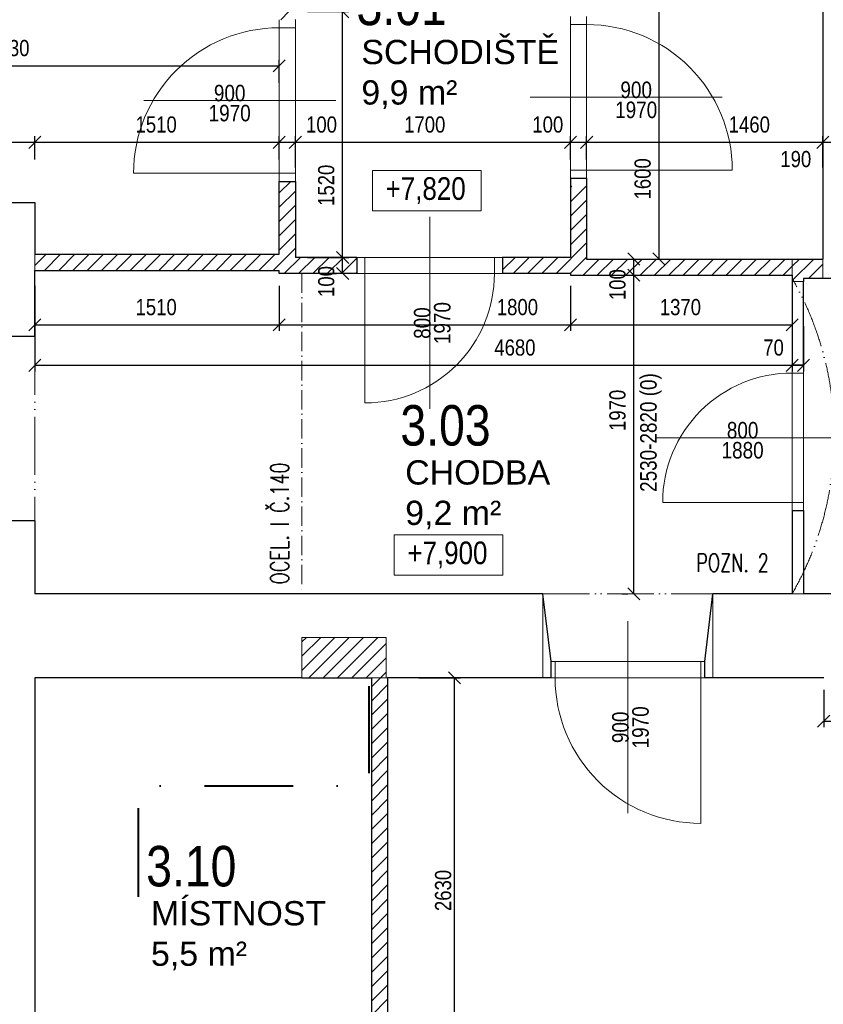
# Model space of a CAD drawing. Header units: millimetres. Extents: x -300958 to -108039, y 30118 to 292543.
# Tile 83 of 256: x -257466 to -252500, y 143231 to 149320. Entities that reach past the tile are written whole.
import ezdxf

# ---------------------------------------------------------------- set-up
doc = ezdxf.new("R2010")
doc.units = ezdxf.units.MM
doc.header["$MEASUREMENT"] = 0
for name, pattern in [('ACAD_ISO05W100', [33, 24, -3, 0, -3, 0, -3]), ('ACAD_ISO10W100', [18, 12, -3, 0, -3]), ('DGN Style 4', [1094.119168, 546.717885, -273.358943, 0.683397, -273.358943])]:
    doc.linetypes.add(name, pattern=pattern)
doc.layers.get('0').update_dxf_attribs({"lineweight": 13})
doc.layers.get('Defpoints').update_dxf_attribs({"color": 3, "lineweight": 13})
for name, color, linetype, lineweight in [('BOURÁNÍ', 40, 'Continuous', 13), ('dims', 7, 'Continuous', 9), ('dvere', 7, 'Continuous', 9), ('popis', 7, 'Continuous', 9), ('rez', 7, 'Continuous', 13), ('tenka', 7, 'Continuous', 13), ('texts', 3, 'Continuous', 30), ('výškové kóty', 7, 'Continuous', 13), ('walls', 7, 'Continuous', 13)]:
    doc.layers.add(name, color=color, linetype=linetype, lineweight=lineweight)
doc.styles.add('GENERATED_STYLE_8', font='arial.ttf')
doc.styles.get("Standard").update_dxf_attribs({"font": 'txt.shx'})
doc.styles.add('STYLE-0', font='ARIALN.TTF')
doc.styles.add('Style-Arial', font='arial.ttf')
doc.dimstyles.new('arch', dxfattribs={"dimscale": 50, "dimtxt": 2.5, "dimasz": 2.5, "dimexe": 1.25, "dimexo": 0.9, "dimtad": 1, "dimdec": 0, "dimtxsty": 'STYLE-0', "dimblk": 'ARCHTICK', "dimcen": 2.5, "dimadec": 0, "dimazin": 0, "dimtfac": 1, "dimtdec": 0, "dimtmove": 2, "dimatfit": 3, "dimldrblk": 'ARCHTICK', "dimfxl": 0, "dimarcsym": 0})

# ---------------------------------------------------------------- blocks, each defined once
blk = doc.blocks.new('_ArchTick')
at = {"color": 0, "linetype": 'ByBlock', "flags": 128}
blk.add_lwpolyline([(-0.5, -0.5), (0.5, 0.5)], dxfattribs=at)
blk = doc.blocks.new('*D372')
at = {"layer": 'Defpoints', "color": 0, "linetype": 'Continuous'}
for p in [(-255074.4, 145250), (-254779.3, 145250), (-254779.3, 142620)]:
    blk.add_point(p, dxfattribs=at)
at = {"layer": 'dims', "color": 0, "linetype": 'Continuous', "lineweight": -2}
for p, q in [((-254999.4, 145250), (-254741.8, 145250)), ((-254779.3, 142620), (-254779.3, 145250)), ((-254854.3, 142620), (-254816.8, 142620))]:
    blk.add_line(p, q, dxfattribs=at)
at = {"layer": 'dims', "color": 0, "linetype": 'Continuous', "lineweight": -2, "xscale": 75, "yscale": 75, "zscale": 75}
for p, rotation in [((-254779.3, 145250), 90), ((-254779.3, 142620), 270)]:
    blk.add_blockref('_ArchTick', p, dxfattribs=dict(at, rotation=rotation))
at = {"layer": 'dims', "color": 0, "linetype": 'Continuous', "insert": (-254849.1, 143935), "char_height": 100, "attachment_point": 5, "rotation": 90, "style": 'STYLE-0'}
blk.add_mtext('2630', dxfattribs=at)
blk = doc.blocks.new('*D378')
at = {"layer": 'Defpoints', "color": 0, "linetype": 'Continuous'}
for p in [(-257372.6, 148561.8), (-259192.6, 148381.3), (-257372.6, 148381.3)]:
    blk.add_point(p, dxfattribs=at)
at = {"layer": 'dims', "color": 0, "linetype": 'Continuous', "lineweight": -2}
for p, q in [((-259192.6, 148456.3), (-259192.6, 148599.3)), ((-257372.6, 148456.3), (-257372.6, 148599.3)), ((-259192.6, 148561.8), (-257372.6, 148561.8))]:
    blk.add_line(p, q, dxfattribs=at)
at = {"layer": 'dims', "color": 0, "linetype": 'Continuous', "lineweight": -2, "xscale": 75, "yscale": 75, "zscale": 75, "rotation": 180}
blk.add_blockref('_ArchTick', (-259192.6, 148561.8), dxfattribs=at)
at = {"layer": 'dims', "color": 0, "linetype": 'Continuous', "lineweight": -2, "xscale": 75, "yscale": 75, "zscale": 75}
blk.add_blockref('_ArchTick', (-257372.6, 148561.8), dxfattribs=at)
at = {"layer": 'dims', "color": 0, "linetype": 'Continuous', "insert": (-258288.2, 148671.2), "char_height": 100, "attachment_point": 5, "style": 'STYLE-0'}
blk.add_mtext('1820', dxfattribs=at)
blk = doc.blocks.new('*D379')
at = {"layer": 'Defpoints', "color": 0, "linetype": 'Continuous'}
for p in [(-255862.6, 148561.8), (-257372.6, 148381.3), (-255862.6, 148381.3)]:
    blk.add_point(p, dxfattribs=at)
at = {"layer": 'dims', "color": 0, "linetype": 'Continuous', "lineweight": -2}
for p, q in [((-257372.6, 148456.3), (-257372.6, 148599.3)), ((-255862.6, 148456.3), (-255862.6, 148599.3)), ((-257372.6, 148561.8), (-255862.6, 148561.8))]:
    blk.add_line(p, q, dxfattribs=at)
at = {"layer": 'dims', "color": 0, "linetype": 'Continuous', "lineweight": -2, "xscale": 75, "yscale": 75, "zscale": 75, "rotation": 180}
blk.add_blockref('_ArchTick', (-257372.6, 148561.8), dxfattribs=at)
at = {"layer": 'dims', "color": 0, "linetype": 'Continuous', "lineweight": -2, "xscale": 75, "yscale": 75, "zscale": 75}
blk.add_blockref('_ArchTick', (-255862.6, 148561.8), dxfattribs=at)
at = {"layer": 'dims', "color": 0, "linetype": 'Continuous', "insert": (-256623.2, 148671.2), "char_height": 100, "attachment_point": 5, "style": 'STYLE-0'}
blk.add_mtext('1510', dxfattribs=at)
blk = doc.blocks.new('*D380')
at = {"layer": 'Defpoints', "color": 0, "linetype": 'Continuous'}
for p in [(-255762.6, 148561.8), (-255862.6, 148381.3), (-255762.6, 148381.3)]:
    blk.add_point(p, dxfattribs=at)
at = {"layer": 'dims', "color": 0, "linetype": 'Continuous', "lineweight": -2}
for p, q in [((-255862.6, 148456.3), (-255862.6, 148599.3)), ((-255762.6, 148456.3), (-255762.6, 148599.3)), ((-255862.6, 148561.8), (-255762.6, 148561.8))]:
    blk.add_line(p, q, dxfattribs=at)
at = {"layer": 'dims', "color": 0, "linetype": 'Continuous', "lineweight": -2, "xscale": 75, "yscale": 75, "zscale": 75, "rotation": 180}
blk.add_blockref('_ArchTick', (-255862.6, 148561.8), dxfattribs=at)
at = {"layer": 'dims', "color": 0, "linetype": 'Continuous', "lineweight": -2, "xscale": 75, "yscale": 75, "zscale": 75}
blk.add_blockref('_ArchTick', (-255762.6, 148561.8), dxfattribs=at)
at = {"layer": 'dims', "color": 0, "linetype": 'Continuous', "insert": (-255601, 148671.2), "char_height": 100, "attachment_point": 5, "style": 'STYLE-0'}
blk.add_mtext('100', dxfattribs=at)
blk = doc.blocks.new('*D381')
at = {"layer": 'Defpoints', "color": 0, "linetype": 'Continuous'}
for p in [(-254062.6, 148561.8), (-255762.6, 148331.3), (-254062.6, 148381.3)]:
    blk.add_point(p, dxfattribs=at)
at = {"layer": 'dims', "color": 0, "linetype": 'Continuous', "lineweight": -2}
for p, q in [((-255762.6, 148406.3), (-255762.6, 148599.3)), ((-254062.6, 148456.3), (-254062.6, 148599.3)), ((-255762.6, 148561.8), (-254062.6, 148561.8))]:
    blk.add_line(p, q, dxfattribs=at)
at = {"layer": 'dims', "color": 0, "linetype": 'Continuous', "lineweight": -2, "xscale": 75, "yscale": 75, "zscale": 75, "rotation": 180}
blk.add_blockref('_ArchTick', (-255762.6, 148561.8), dxfattribs=at)
at = {"layer": 'dims', "color": 0, "linetype": 'Continuous', "lineweight": -2, "xscale": 75, "yscale": 75, "zscale": 75}
blk.add_blockref('_ArchTick', (-254062.6, 148561.8), dxfattribs=at)
at = {"layer": 'dims', "color": 0, "linetype": 'Continuous', "insert": (-254963.2, 148671.2), "char_height": 100, "attachment_point": 5, "style": 'STYLE-0'}
blk.add_mtext('1700', dxfattribs=at)
blk = doc.blocks.new('*D382')
at = {"layer": 'Defpoints', "color": 0, "linetype": 'Continuous'}
for p in [(-253962.6, 148561.8), (-254062.6, 148381.3), (-253962.6, 148381.3)]:
    blk.add_point(p, dxfattribs=at)
at = {"layer": 'dims', "color": 0, "linetype": 'Continuous', "lineweight": -2}
for p, q in [((-254062.6, 148456.3), (-254062.6, 148599.3)), ((-253962.6, 148456.3), (-253962.6, 148599.3)), ((-254062.6, 148561.8), (-253962.6, 148561.8))]:
    blk.add_line(p, q, dxfattribs=at)
at = {"layer": 'dims', "color": 0, "linetype": 'Continuous', "lineweight": -2, "xscale": 75, "yscale": 75, "zscale": 75, "rotation": 180}
blk.add_blockref('_ArchTick', (-254062.6, 148561.8), dxfattribs=at)
at = {"layer": 'dims', "color": 0, "linetype": 'Continuous', "lineweight": -2, "xscale": 75, "yscale": 75, "zscale": 75}
blk.add_blockref('_ArchTick', (-253962.6, 148561.8), dxfattribs=at)
at = {"layer": 'dims', "color": 0, "linetype": 'Continuous', "insert": (-254202.6, 148671.2), "char_height": 100, "attachment_point": 5, "style": 'STYLE-0'}
blk.add_mtext('100', dxfattribs=at)
blk = doc.blocks.new('*D383')
at = {"layer": 'Defpoints', "color": 0, "linetype": 'Continuous'}
for p in [(-252502.6, 148561.8), (-253962.6, 148381.3), (-252502.6, 148331.3)]:
    blk.add_point(p, dxfattribs=at)
at = {"layer": 'dims', "color": 0, "linetype": 'Continuous', "lineweight": -2}
for p, q in [((-253962.6, 148456.3), (-253962.6, 148599.3)), ((-252502.6, 148406.3), (-252502.6, 148599.3)), ((-253962.6, 148561.8), (-252502.6, 148561.8))]:
    blk.add_line(p, q, dxfattribs=at)
at = {"layer": 'dims', "color": 0, "linetype": 'Continuous', "lineweight": -2, "xscale": 75, "yscale": 75, "zscale": 75, "rotation": 180}
blk.add_blockref('_ArchTick', (-253962.6, 148561.8), dxfattribs=at)
at = {"layer": 'dims', "color": 0, "linetype": 'Continuous', "lineweight": -2, "xscale": 75, "yscale": 75, "zscale": 75}
blk.add_blockref('_ArchTick', (-252502.6, 148561.8), dxfattribs=at)
at = {"layer": 'dims', "color": 0, "linetype": 'Continuous', "insert": (-252957.2, 148671.2), "char_height": 100, "attachment_point": 5, "style": 'STYLE-0'}
blk.add_mtext('1460', dxfattribs=at)
blk = doc.blocks.new('*D384')
at = {"layer": 'Defpoints', "color": 0, "linetype": 'Continuous'}
for p in [(-252312.6, 148561.8), (-252502.6, 148381.3), (-252312.6, 148381.3)]:
    blk.add_point(p, dxfattribs=at)
at = {"layer": 'dims', "color": 0, "linetype": 'Continuous', "lineweight": -2}
for p, q in [((-252502.6, 148456.3), (-252502.6, 148599.3)), ((-252312.6, 148456.3), (-252312.6, 148599.3)), ((-252502.6, 148561.8), (-252312.6, 148561.8))]:
    blk.add_line(p, q, dxfattribs=at)
at = {"layer": 'dims', "color": 0, "linetype": 'Continuous', "lineweight": -2, "xscale": 75, "yscale": 75, "zscale": 75, "rotation": 180}
blk.add_blockref('_ArchTick', (-252502.6, 148561.8), dxfattribs=at)
at = {"layer": 'dims', "color": 0, "linetype": 'Continuous', "lineweight": -2, "xscale": 75, "yscale": 75, "zscale": 75}
blk.add_blockref('_ArchTick', (-252312.6, 148561.8), dxfattribs=at)
at = {"layer": 'dims', "color": 0, "linetype": 'Continuous', "insert": (-252670.1, 148457.3), "char_height": 100, "attachment_point": 5, "style": 'STYLE-0'}
blk.add_mtext('190', dxfattribs=at)
blk = doc.blocks.new('*D385')
at = {"layer": 'Defpoints', "color": 0, "linetype": 'Continuous'}
for p in [(-253965.8, 149440), (-253515.2, 149440), (-253962.6, 147840)]:
    blk.add_point(p, dxfattribs=at)
at = {"layer": 'dims', "color": 0, "linetype": 'Continuous', "lineweight": -2}
for p, q in [((-253890.8, 149440), (-253477.7, 149440)), ((-253515.2, 147840), (-253515.2, 149440)), ((-253887.6, 147840), (-253477.7, 147840))]:
    blk.add_line(p, q, dxfattribs=at)
at = {"layer": 'dims', "color": 0, "linetype": 'Continuous', "lineweight": -2, "xscale": 75, "yscale": 75, "zscale": 75}
for p, rotation in [((-253515.2, 149440), 90), ((-253515.2, 147840), 270)]:
    blk.add_blockref('_ArchTick', p, dxfattribs=dict(at, rotation=rotation))
at = {"layer": 'dims', "color": 0, "linetype": 'Continuous', "insert": (-253616.2, 148335.7), "char_height": 100, "attachment_point": 5, "rotation": 90, "style": 'STYLE-0'}
blk.add_mtext('1600', dxfattribs=at)
blk = doc.blocks.new('*D386')
at = {"layer": 'Defpoints', "color": 0, "linetype": 'Continuous'}
for p in [(-253965.8, 147840), (-253670.6, 147840), (-253670.6, 147740)]:
    blk.add_point(p, dxfattribs=at)
at = {"layer": 'dims', "color": 0, "linetype": 'Continuous', "lineweight": -2}
for p, q in [((-253890.8, 147840), (-253633.1, 147840)), ((-253670.6, 147740), (-253670.6, 147840)), ((-253745.6, 147740), (-253708.1, 147740))]:
    blk.add_line(p, q, dxfattribs=at)
at = {"layer": 'dims', "color": 0, "linetype": 'Continuous', "lineweight": -2, "xscale": 75, "yscale": 75, "zscale": 75}
for p, rotation in [((-253670.6, 147840), 90), ((-253670.6, 147740), 270)]:
    blk.add_blockref('_ArchTick', p, dxfattribs=dict(at, rotation=rotation))
at = {"layer": 'dims', "color": 0, "linetype": 'Continuous', "insert": (-253771.7, 147681.7), "char_height": 100, "attachment_point": 5, "rotation": 90, "style": 'STYLE-0'}
blk.add_mtext('100', dxfattribs=at)
blk = doc.blocks.new('*D387')
at = {"layer": 'Defpoints', "color": 0, "linetype": 'Continuous'}
for p in [(-255862.6, 147750), (-254062.6, 147750), (-254062.6, 147432.7)]:
    blk.add_point(p, dxfattribs=at)
at = {"layer": 'dims', "color": 0, "linetype": 'Continuous', "lineweight": -2}
for p, q in [((-255862.6, 147675), (-255862.6, 147395.2)), ((-254062.6, 147675), (-254062.6, 147395.2)), ((-255862.6, 147432.7), (-254062.6, 147432.7))]:
    blk.add_line(p, q, dxfattribs=at)
at = {"layer": 'dims', "color": 0, "linetype": 'Continuous', "lineweight": -2, "xscale": 75, "yscale": 75, "zscale": 75, "rotation": 180}
blk.add_blockref('_ArchTick', (-255862.6, 147432.7), dxfattribs=at)
at = {"layer": 'dims', "color": 0, "linetype": 'Continuous', "lineweight": -2, "xscale": 75, "yscale": 75, "zscale": 75}
blk.add_blockref('_ArchTick', (-254062.6, 147432.7), dxfattribs=at)
at = {"layer": 'dims', "color": 0, "linetype": 'Continuous', "insert": (-254390.4, 147542), "char_height": 100, "attachment_point": 5, "style": 'STYLE-0'}
blk.add_mtext('1800', dxfattribs=at)
blk = doc.blocks.new('*D388')
at = {"layer": 'Defpoints', "color": 0, "linetype": 'Continuous'}
for p in [(-257372.6, 147750), (-255862.6, 147750), (-255862.6, 147432.7)]:
    blk.add_point(p, dxfattribs=at)
at = {"layer": 'dims', "color": 0, "linetype": 'Continuous', "lineweight": -2}
for p, q in [((-257372.6, 147675), (-257372.6, 147395.2)), ((-255862.6, 147675), (-255862.6, 147395.2)), ((-257372.6, 147432.7), (-255862.6, 147432.7))]:
    blk.add_line(p, q, dxfattribs=at)
at = {"layer": 'dims', "color": 0, "linetype": 'Continuous', "lineweight": -2, "xscale": 75, "yscale": 75, "zscale": 75, "rotation": 180}
blk.add_blockref('_ArchTick', (-257372.6, 147432.7), dxfattribs=at)
at = {"layer": 'dims', "color": 0, "linetype": 'Continuous', "lineweight": -2, "xscale": 75, "yscale": 75, "zscale": 75}
blk.add_blockref('_ArchTick', (-255862.6, 147432.7), dxfattribs=at)
at = {"layer": 'dims', "color": 0, "linetype": 'Continuous', "insert": (-256623.2, 147542), "char_height": 100, "attachment_point": 5, "style": 'STYLE-0'}
blk.add_mtext('1510', dxfattribs=at)
blk = doc.blocks.new('*D389')
at = {"layer": 'Defpoints', "color": 0, "linetype": 'Continuous'}
for p in [(-254062.6, 147750), (-252692.6, 147750), (-252692.6, 147432.7)]:
    blk.add_point(p, dxfattribs=at)
at = {"layer": 'dims', "color": 0, "linetype": 'Continuous', "lineweight": -2}
for p, q in [((-254062.6, 147675), (-254062.6, 147395.2)), ((-252692.6, 147675), (-252692.6, 147395.2)), ((-254062.6, 147432.7), (-252692.6, 147432.7))]:
    blk.add_line(p, q, dxfattribs=at)
at = {"layer": 'dims', "color": 0, "linetype": 'Continuous', "lineweight": -2, "xscale": 75, "yscale": 75, "zscale": 75, "rotation": 180}
blk.add_blockref('_ArchTick', (-254062.6, 147432.7), dxfattribs=at)
at = {"layer": 'dims', "color": 0, "linetype": 'Continuous', "lineweight": -2, "xscale": 75, "yscale": 75, "zscale": 75}
blk.add_blockref('_ArchTick', (-252692.6, 147432.7), dxfattribs=at)
at = {"layer": 'dims', "color": 0, "linetype": 'Continuous', "insert": (-253383.2, 147542), "char_height": 100, "attachment_point": 5, "style": 'STYLE-0'}
blk.add_mtext('1370', dxfattribs=at)
blk = doc.blocks.new('*D390')
at = {"layer": 'Defpoints', "color": 0, "linetype": 'Continuous'}
for p in [(-255762.6, 149370), (-255470.6, 149370), (-255470.6, 147850)]:
    blk.add_point(p, dxfattribs=at)
at = {"layer": 'dims', "color": 0, "linetype": 'Continuous', "lineweight": -2}
for p, q in [((-255687.6, 149370), (-255433.1, 149370)), ((-255470.6, 147850), (-255470.6, 149370)), ((-255545.6, 147850), (-255508.1, 147850))]:
    blk.add_line(p, q, dxfattribs=at)
at = {"layer": 'dims', "color": 0, "linetype": 'Continuous', "lineweight": -2, "xscale": 75, "yscale": 75, "zscale": 75}
for p, rotation in [((-255470.6, 149370), 90), ((-255470.6, 147850), 270)]:
    blk.add_blockref('_ArchTick', p, dxfattribs=dict(at, rotation=rotation))
at = {"layer": 'dims', "color": 0, "linetype": 'Continuous', "insert": (-255571.7, 148295.7), "char_height": 100, "attachment_point": 5, "rotation": 90, "style": 'STYLE-0'}
blk.add_mtext('1520', dxfattribs=at)
blk = doc.blocks.new('*D396')
at = {"layer": 'Defpoints', "color": 0, "linetype": 'Continuous'}
for p in [(-255862.6, 149034.6), (-259192.6, 148854.1), (-255862.6, 148854.1)]:
    blk.add_point(p, dxfattribs=at)
at = {"layer": 'dims', "color": 0, "linetype": 'Continuous', "lineweight": -2}
for p, q in [((-259192.6, 148929.1), (-259192.6, 149072.1)), ((-255862.6, 148929.1), (-255862.6, 149072.1)), ((-259192.6, 149034.6), (-255862.6, 149034.6))]:
    blk.add_line(p, q, dxfattribs=at)
at = {"layer": 'dims', "color": 0, "linetype": 'Continuous', "lineweight": -2, "xscale": 75, "yscale": 75, "zscale": 75, "rotation": 180}
blk.add_blockref('_ArchTick', (-259192.6, 149034.6), dxfattribs=at)
at = {"layer": 'dims', "color": 0, "linetype": 'Continuous', "lineweight": -2, "xscale": 75, "yscale": 75, "zscale": 75}
blk.add_blockref('_ArchTick', (-255862.6, 149034.6), dxfattribs=at)
at = {"layer": 'dims', "color": 0, "linetype": 'Continuous', "insert": (-257533.2, 149144), "char_height": 100, "attachment_point": 5, "style": 'STYLE-0'}
blk.add_mtext('3330', dxfattribs=at)
blk = doc.blocks.new('*D405')
at = {"layer": 'Defpoints', "color": 0, "linetype": 'Continuous'}
for p in [(-255762.6, 147850), (-255470.6, 147850), (-255470.6, 147750)]:
    blk.add_point(p, dxfattribs=at)
at = {"layer": 'dims', "color": 0, "linetype": 'Continuous', "lineweight": -2}
for p, q in [((-255687.6, 147850), (-255433.1, 147850)), ((-255470.6, 147750), (-255470.6, 147850)), ((-255545.6, 147750), (-255508.1, 147750))]:
    blk.add_line(p, q, dxfattribs=at)
at = {"layer": 'dims', "color": 0, "linetype": 'Continuous', "lineweight": -2, "xscale": 75, "yscale": 75, "zscale": 75}
for p, rotation in [((-255470.6, 147850), 90), ((-255470.6, 147750), 270)]:
    blk.add_blockref('_ArchTick', p, dxfattribs=dict(at, rotation=rotation))
at = {"layer": 'dims', "color": 0, "linetype": 'Continuous', "insert": (-255571.7, 147700.9), "char_height": 100, "attachment_point": 5, "rotation": 90, "style": 'STYLE-0'}
blk.add_mtext('100', dxfattribs=at)
blk = doc.blocks.new('*D409')
at = {"layer": 'Defpoints', "color": 0, "linetype": 'Continuous'}
for p in [(-253965.8, 147740), (-253670.6, 147740), (-253670.6, 145770)]:
    blk.add_point(p, dxfattribs=at)
at = {"layer": 'dims', "color": 0, "linetype": 'Continuous', "lineweight": -2}
for p, q in [((-253890.8, 147740), (-253633.1, 147740)), ((-253670.6, 145770), (-253670.6, 147740)), ((-253745.6, 145770), (-253708.1, 145770))]:
    blk.add_line(p, q, dxfattribs=at)
at = {"layer": 'dims', "color": 0, "linetype": 'Continuous', "lineweight": -2, "xscale": 75, "yscale": 75, "zscale": 75}
for p, rotation in [((-253670.6, 147740), 90), ((-253670.6, 145770), 270)]:
    blk.add_blockref('_ArchTick', p, dxfattribs=dict(at, rotation=rotation))
at = {"layer": 'dims', "color": 0, "linetype": 'Continuous', "insert": (-253771.7, 146904.2), "char_height": 100, "attachment_point": 5, "rotation": 90, "style": 'STYLE-0'}
blk.add_mtext('1970', dxfattribs=at)
blk = doc.blocks.new('*D412')
at = {"layer": 'Defpoints', "color": 0, "linetype": 'Continuous'}
for p in [(-252497.6, 145250), (-251297.6, 145250), (-251297.6, 144981.6)]:
    blk.add_point(p, dxfattribs=at)
at = {"layer": 'dims', "color": 0, "linetype": 'Continuous', "lineweight": -2}
for p, q in [((-252497.6, 145175), (-252497.6, 144944.1)), ((-251297.6, 145175), (-251297.6, 144944.1)), ((-252497.6, 144981.6), (-251297.6, 144981.6))]:
    blk.add_line(p, q, dxfattribs=at)
at = {"layer": 'dims', "color": 0, "linetype": 'Continuous', "lineweight": -2, "xscale": 75, "yscale": 75, "zscale": 75, "rotation": 180}
blk.add_blockref('_ArchTick', (-252497.6, 144981.6), dxfattribs=at)
at = {"layer": 'dims', "color": 0, "linetype": 'Continuous', "lineweight": -2, "xscale": 75, "yscale": 75, "zscale": 75}
blk.add_blockref('_ArchTick', (-251297.6, 144981.6), dxfattribs=at)
at = {"layer": 'dims', "color": 0, "linetype": 'Continuous', "insert": (-251903.2, 145091), "char_height": 100, "attachment_point": 5, "style": 'STYLE-0'}
blk.add_mtext('1200', dxfattribs=at)
blk = doc.blocks.new('*D436')
at = {"layer": 'Defpoints', "color": 0, "linetype": 'Continuous'}
for p in [(-257372.6, 147500), (-252692.6, 147500), (-252692.6, 147182.7)]:
    blk.add_point(p, dxfattribs=at)
at = {"layer": 'dims', "color": 0, "linetype": 'Continuous', "lineweight": -2}
for p, q in [((-257372.6, 147425), (-257372.6, 147145.2)), ((-252692.6, 147425), (-252692.6, 147145.2)), ((-257372.6, 147182.7), (-252692.6, 147182.7))]:
    blk.add_line(p, q, dxfattribs=at)
at = {"layer": 'dims', "color": 0, "linetype": 'Continuous', "lineweight": -2, "xscale": 75, "yscale": 75, "zscale": 75, "rotation": 180}
blk.add_blockref('_ArchTick', (-257372.6, 147182.7), dxfattribs=at)
at = {"layer": 'dims', "color": 0, "linetype": 'Continuous', "lineweight": -2, "xscale": 75, "yscale": 75, "zscale": 75}
blk.add_blockref('_ArchTick', (-252692.6, 147182.7), dxfattribs=at)
at = {"layer": 'dims', "color": 0, "linetype": 'Continuous', "insert": (-254405.8, 147292), "char_height": 100, "attachment_point": 5, "style": 'STYLE-0'}
blk.add_mtext('4680', dxfattribs=at)
blk = doc.blocks.new('*D437')
at = {"layer": 'Defpoints', "color": 0, "linetype": 'Continuous'}
for p in [(-252692.6, 147500), (-252622.6, 147500), (-252622.6, 147182.7)]:
    blk.add_point(p, dxfattribs=at)
at = {"layer": 'dims', "color": 0, "linetype": 'Continuous', "lineweight": -2}
for p, q in [((-252692.6, 147425), (-252692.6, 147145.2)), ((-252622.6, 147425), (-252622.6, 147145.2)), ((-252692.6, 147182.7), (-252622.6, 147182.7))]:
    blk.add_line(p, q, dxfattribs=at)
at = {"layer": 'dims', "color": 0, "linetype": 'Continuous', "lineweight": -2, "xscale": 75, "yscale": 75, "zscale": 75, "rotation": 180}
blk.add_blockref('_ArchTick', (-252692.6, 147182.7), dxfattribs=at)
at = {"layer": 'dims', "color": 0, "linetype": 'Continuous', "lineweight": -2, "xscale": 75, "yscale": 75, "zscale": 75}
blk.add_blockref('_ArchTick', (-252622.6, 147182.7), dxfattribs=at)
at = {"layer": 'dims', "color": 0, "linetype": 'Continuous', "insert": (-252807.5, 147292), "char_height": 100, "attachment_point": 5, "style": 'STYLE-0'}
blk.add_mtext('70', dxfattribs=at)

msp = doc.modelspace()

# ---------------------------------------------------------------- hatches: boundary and pattern name
at = {"layer": 'BOURÁNÍ', "linetype": 'Continuous'}
h = msp.add_hatch(dxfattribs=at)
h.set_pattern_fill('ANSI31', color=256, scale=500, style=0)
h.paths.add_polyline_path([(-255762.6, 149320), (-255762.6, 149370), (-255862.6, 149370), (-255862.6, 149320)])
h.paths.add_polyline_path([(-255862.6, 147870), (-257372.6, 147870), (-257372.6, 147770), (-255862.6, 147770), (-255862.6, 147750), (-255382.6, 147750), (-255382.6, 147850), (-255762.6, 147850), (-255762.6, 148320), (-255862.6, 148320)])
h = msp.add_hatch(dxfattribs=at)
h.set_pattern_fill('ANSI31', color=256, scale=500, style=0)
h.paths.add_polyline_path([(-253962.6, 148290), (-254062.6, 148290), (-254062.6, 147850), (-254482.6, 147850), (-254482.6, 147750), (-254062.6, 147750), (-254062.6, 147740), (-252692.6, 147740), (-252692.6, 147840), (-253962.6, 147840)])
h = msp.add_hatch(dxfattribs=at)
h.set_pattern_fill('ANSI31', color=256, scale=500, style=0)
edge = h.paths.add_edge_path()
edge.add_line((-252692.6, 147840), (-252692.6, 147740))
edge.add_line((-252692.6, 147740), (-252692.6, 147720))
edge.add_ellipse((-254353.4, 146745), major_axis=(0, 1940.7), ratio=0.989744, start_angle=299.47771, end_angle=300.15827, ccw=False)
edge.add_line((-252681.2, 147700), (-252622.6, 147700))
edge.add_line((-252622.6, 147700), (-252622.6, 147720))
edge.add_line((-252622.6, 147720), (-252502.6, 147720))
edge.add_line((-252502.6, 147720), (-252502.6, 147840))
edge.add_line((-252502.6, 147840), (-252692.6, 147840))
edge = h.paths.add_edge_path()
edge.add_ellipse((-254353.4, 146745), major_axis=(0, 1940.7), ratio=0.989744, start_angle=299.47771, end_angle=300.15827)
edge.add_line((-252692.6, 147720), (-252692.6, 147700))
edge.add_line((-252692.6, 147700), (-252681.2, 147700))
h = msp.add_hatch(dxfattribs=at)
h.set_pattern_fill('ANSI31', color=256, scale=500, style=0)
h.paths.add_polyline_path([(-255722.6, 145500), (-255722.6, 145250), (-255292.6, 145250), (-255202.6, 145250), (-255202.6, 145500)])
h = msp.add_hatch(dxfattribs=at)
h.set_pattern_fill('ANSI31', color=256, scale=500, style=0)
h.paths.add_polyline_path([(-255192.6, 145250), (-255292.6, 145250), (-255292.6, 142620), (-255342.6, 142620), (-255342.6, 142520), (-255292.6, 142520), (-255292.6, 139910), (-255192.6, 139910)])

# ---------------------------------------------------------------- linework, layer by layer
for p, q in [((-255862.6, 149320), (-255862.6, 148320)), ((-255762.6, 149320), (-255762.6, 148320)), ((-254062.6, 148340), (-254062.6, 149340)), ((-253962.6, 148340), (-253962.6, 149340)), ((-255862.6, 149270), (-255762.6, 149270)), ((-253962.6, 149290), (-254062.6, 149290)), ((-253962.6, 148390), (-254062.6, 148390)), ((-255862.6, 148370), (-255762.6, 148370)), ((-254482.6, 147850), (-255382.6, 147850)), ((-255332.6, 147850), (-255332.6, 147750)), ((-254532.6, 147850), (-254532.6, 147750)), ((-254482.6, 147750), (-255382.6, 147750)), ((-253232.6, 145350), (-254182.6, 145350)), ((-254157.6, 145250), (-254157.6, 145350)), ((-253257.6, 145250), (-253257.6, 145350)), ((-253232.6, 145250), (-254182.6, 145250))]:
    msp.add_line(p, q, dxfattribs=at)
at = {"layer": 'BOURÁNÍ', "linetype": 'Continuous', "lineweight": 30}
for p, q in [((-254062.6, 148340), (-254062.6, 147850)), ((-254062.6, 148340), (-253962.6, 148340)), ((-253962.6, 148340), (-253962.6, 147840)), ((-255862.6, 147870), (-255862.6, 148320)), ((-255862.6, 148320), (-255762.6, 148320)), ((-255762.6, 148320), (-255762.6, 147850)), ((-257372.6, 147870), (-255862.6, 147870)), ((-255382.6, 147850), (-255762.6, 147850)), ((-255382.6, 147850), (-255382.6, 147750)), ((-254062.6, 147850), (-254482.6, 147850)), ((-254482.6, 147850), (-254482.6, 147750)), ((-253962.6, 147840), (-252502.6, 147840)), ((-257372.6, 147770), (-255862.6, 147770)), ((-255862.6, 147750), (-255862.6, 147770)), ((-255382.6, 147750), (-255862.6, 147750)), ((-254062.6, 147750), (-254482.6, 147750)), ((-254062.6, 147750), (-254062.6, 147740)), ((-254062.6, 147740), (-252692.6, 147740)), ((-252502.6, 147720), (-252622.6, 147720)), ((-252622.6, 147720), (-252622.6, 147700)), ((-254182.6, 145350), (-254232.6, 145770)), ((-253232.6, 145350), (-253182.6, 145770)), ((-254182.6, 145250), (-254182.6, 145350)), ((-253232.6, 145250), (-253232.6, 145350)), ((-255722.6, 145250), (-255292.6, 145250)), ((-255292.6, 145250), (-255292.6, 142620)), ((-255192.6, 145250), (-255192.6, 139910))]:
    msp.add_line(p, q, dxfattribs=at)
at = {"layer": 'BOURÁNÍ', "linetype": 'Continuous', "lineweight": 0}
for p, q in [((-252692.6, 147740), (-252692.6, 147840)), ((-255192.6, 145250), (-255292.6, 145250))]:
    msp.add_line(p, q, dxfattribs=at)
at = {"layer": 'BOURÁNÍ', "linetype": 'Continuous', "flags": 128}
for points in [[(-255862.6, 148370), (-256762.6, 148370), (-255862.6, 148370), (-256762.6, 148370, -0.414214), (-255862.6, 149270)], [(-253962.6, 148390), (-253062.6, 148390), (-253962.6, 148390), (-253062.6, 148390, 0.414214), (-253962.6, 149290)], [(-255332.6, 147750), (-255332.6, 146950, 0.414214), (-254532.6, 147750)], [(-253257.6, 145250), (-253257.6, 144350), (-253257.6, 145250), (-253257.6, 144350, -0.414214), (-254157.6, 145250)]]:
    msp.add_lwpolyline(points, format="xyb", dxfattribs=at)
at = {"layer": 'dvere', "linetype": 'Continuous'}
for p, q in [((-255512.6, 148820), (-256699.9, 148820)), ((-254312.6, 148840), (-253125.3, 148840)), ((-254932.6, 148100), (-254932.6, 146912.7)), ((-252622.6, 147700), (-252692.6, 147700)), ((-252692.6, 146285), (-252692.6, 147185)), ((-252622.6, 146285), (-252622.6, 147185)), ((-252692.6, 147135), (-252622.6, 147135)), ((-252342.6, 146735), (-253529.9, 146735)), ((-252692.6, 146335), (-252622.6, 146335)), ((-253707.6, 145600), (-253707.6, 144412.7))]:
    msp.add_line(p, q, dxfattribs=at)
at = {"layer": 'dvere', "linetype": 'Continuous', "flags": 128}
msp.add_lwpolyline([(-252692.6, 146335), (-253492.6, 146335, -0.414214), (-252692.6, 147135)], format="xyb", dxfattribs=at)
at = {"layer": 'rez', "linetype": 'DGN Style 4', "lineweight": 40, "flags": 128}
msp.add_lwpolyline([(-256732.6, 143896.7), (-256732.6, 144581.7), (-255307.6, 144581.7), (-255307.6, 145197.7)], dxfattribs=at)
at = {"layer": 'tenka', "linetype": 'Continuous'}
for p, q in [((-257372.6, 147770), (-257372.6, 147870)), ((-252502.6, 147840), (-252502.6, 147720)), ((-254232.6, 145250), (-254232.6, 145770)), ((-253182.6, 145250), (-253182.6, 145770)), ((-252692.6, 145770), (-252622.6, 145770)), ((-255202.6, 145500), (-255722.6, 145500)), ((-255722.6, 145250), (-255722.6, 145500)), ((-255202.6, 145250), (-255202.6, 145500))]:
    msp.add_line(p, q, dxfattribs=at)
at = {"layer": 'tenka', "linetype": 'ACAD_ISO10W100', "ltscale": 10}
msp.add_line((-255722.6, 147750), (-255722.6, 145770), dxfattribs=at)
at = {"layer": 'tenka', "linetype": 'ACAD_ISO05W100', "ltscale": 15}
msp.add_line((-257372.6, 147360), (-257372.6, 146220), dxfattribs=at)
at = {"layer": 'tenka', "linetype": 'ACAD_ISO05W100', "ltscale": 12}
for p, q in [((-254232.6, 145770), (-253182.6, 145770)), ((-253232.6, 145250), (-254182.6, 145250))]:
    msp.add_line(p, q, dxfattribs=at)
msp.add_ellipse((-254353.4, 146745), major_axis=(0, 1940.7), ratio=0.989744, start_param=4.186028, end_param=5.23875, dxfattribs=at)
at = {"layer": 'výškové kóty', "linetype": 'Continuous', "flags": 128}
for points in [[(-255285.5, 148386.7), (-254614.8, 148386.7), (-254614.8, 148137.1), (-255285.5, 148137.1)], [(-255151.2, 146133.7), (-254480.5, 146133.7), (-254480.5, 145884.2), (-255151.2, 145884.2)]]:
    msp.add_lwpolyline(points, close=True, dxfattribs=at)
at = {"layer": 'walls', "linetype": 'Continuous', "lineweight": 30}
for p, q in [((-252502.6, 154310), (-252502.6, 147840)), ((-259192.6, 148190), (-257372.6, 148190)), ((-257372.6, 148190), (-257372.6, 147870)), ((-257372.6, 147360), (-257372.6, 147770)), ((-252692.6, 147740), (-252692.6, 147185)), ((-252622.6, 147185), (-252622.6, 147700)), ((-257372.6, 147360), (-257772.6, 147360)), ((-252692.6, 147185), (-252622.6, 147185)), ((-252692.6, 146285), (-252622.6, 146285)), ((-252692.6, 146285), (-252692.6, 145770)), ((-252622.6, 146285), (-252622.6, 145770)), ((-257372.6, 146220), (-257772.6, 146220)), ((-257372.6, 146220), (-257372.6, 145770)), ((-254232.6, 145770), (-257372.6, 145770)), ((-252692.6, 145770), (-253182.6, 145770)), ((-252082.6, 145770), (-252622.6, 145770)), ((-257372.6, 145250), (-257372.6, 142620)), ((-255722.6, 145250), (-257372.6, 145250)), ((-254182.6, 145250), (-255192.6, 145250)), ((-252497.6, 145250), (-253232.6, 145250))]:
    msp.add_line(p, q, dxfattribs=at)
at = {"layer": 'walls', "linetype": 'Continuous', "lineweight": 30, "flags": 128}
msp.add_lwpolyline([(-252202.6, 147720), (-252502.6, 147720)], dxfattribs=at)

# ---------------------------------------------------------------- texts
at = {"layer": 'dims', "linetype": 'Continuous', "insert": (-253565.6, 146767), "char_height": 102, "attachment_point": 5, "rotation": 90, "line_spacing_factor": 0.72871, "style": 'STYLE-0'}
msp.add_mtext('2530-2820 (0)', dxfattribs=at)
at = {"layer": 'dvere', "linetype": 'Continuous', "char_height": 102, "attachment_point": 5, "line_spacing_factor": 0.72871, "style": 'STYLE-0'}
for s, insert in [('900\\P1970', (-253656.5, 148823.7)), ('900\\P1970', (-256168.7, 148803.7)), ('800\\P1880', (-252998.7, 146718.7))]:
    msp.add_mtext(s, dxfattribs=dict(at, insert=insert))
at = {"layer": 'dvere', "linetype": 'Continuous', "char_height": 102, "attachment_point": 5, "rotation": 90, "line_spacing_factor": 0.72871, "style": 'STYLE-0'}
for s, insert in [('800\\P1970', (-254916.3, 147443.9)), ('900\\P1970', (-253691.3, 144943.9))]:
    msp.add_mtext(s, dxfattribs=dict(at, insert=insert))
at = {"layer": 'popis', "linetype": 'Continuous', "char_height": 150, "width": 1303.837, "attachment_point": 1, "style": 'GENERATED_STYLE_8'}
for s, insert in [('\\A1;SCHODIŠTĚ\\P9,9 m²', (-255355, 149195.2)), ('\\A1;CHODBA \\P9,2 m²', (-255084, 146595.3)), ('\\A1;MÍSTNOST \\P5,5 m²', (-256655, 143869.1))]:
    msp.add_mtext(s, dxfattribs=dict(at, insert=insert))
at = {"layer": 'popis', "linetype": 'Continuous', "char_height": 112, "attachment_point": 4, "line_spacing_factor": 0.765173, "style": 'Style-Arial'}
for s, insert, rotation in [('{\\Fromans|c0;\\W0.71429;OCEL. I \\Fromans|c238;Č\\Fromans|c0;.140}', (-255859.9, 145827.5), 90.00116), ('{\\Fromans|c238;\\W0.7143;POZN. 2}', (-253285.6, 145961.5), 0.00116)]:
    msp.add_mtext(s, dxfattribs=dict(at, insert=insert, rotation=rotation))
at = {"layer": 'texts', "linetype": 'Continuous', "lineweight": 0, "char_height": 250, "width": 788.673, "attachment_point": 5}
for s, insert in [('\\fArial Narrow|b0|i0|c238|p39;3.01', (-255105.9, 149409.7)), ('\\fArial Narrow|b0|i0|c238|p39;3.03', (-254834.9, 146809.7)), ('\\fArial Narrow|b0|i0|c238|p39;3.10', (-256405.9, 144083.6))]:
    msp.add_mtext(s, dxfattribs=dict(at, insert=insert))
at = {"layer": 'výškové kóty', "linetype": 'Continuous', "char_height": 140, "width": 1046.843, "attachment_point": 1, "style": 'STYLE-0'}
for s, insert in [('+7,820', (-255205, 148345.8)), ('+7,900', (-255070.6, 146092.8))]:
    msp.add_mtext(s, dxfattribs=dict(at, insert=insert))

# ---------------------------------------------------------------- dimensions: what is measured, and where the dimension line sits
at = {"layer": 'dims', "linetype": 'Continuous'}
for base, p1, p2, picture, middle in [((-253515.2, 149440), (-253962.6, 147840), (-253965.8, 149440), '*D385', (-253616.2, 148335.7)), ((-255470.6, 149370), (-255470.6, 147850), (-255762.6, 149370), '*D390', (-255571.7, 148295.7)), ((-255470.6, 147850), (-255470.6, 147750), (-255762.6, 147850), '*D405', (-255571.7, 147700.9)), ((-253670.6, 147840), (-253670.6, 147740), (-253965.8, 147840), '*D386', (-253771.7, 147681.7)), ((-253670.6, 147740), (-253670.6, 145770), (-253965.8, 147740), '*D409', (-253771.7, 146904.2))]:
    dim = msp.add_linear_dim(base=base, p1=p1, p2=p2, angle=90, dimstyle='arch', override={"dimtxt": 2, "dimasz": 1.5, "dimexe": 0.75, "dimexo": 1.5, "dimgap": 0.375, "dimcen": 0.05}, dxfattribs=at)
    dim.commit()
    dim.dimension.update_dxf_attribs({"geometry": picture, "text_midpoint": middle, "dimtype": 160})
for base, p1, p2, picture, middle in [((-255862.6, 149034.6), (-259192.6, 148854.1), (-255862.6, 148854.1), '*D396', (-257533.2, 149144)), ((-257372.6, 148561.8), (-259192.6, 148381.3), (-257372.6, 148381.3), '*D378', (-258288.2, 148671.2)), ((-255862.6, 148561.8), (-257372.6, 148381.3), (-255862.6, 148381.3), '*D379', (-256623.2, 148671.2)), ((-255762.6, 148561.8), (-255862.6, 148381.3), (-255762.6, 148381.3), '*D380', (-255601, 148671.2)), ((-254062.6, 148561.8), (-255762.6, 148331.3), (-254062.6, 148381.3), '*D381', (-254963.2, 148671.2)), ((-253962.6, 148561.8), (-254062.6, 148381.3), (-253962.6, 148381.3), '*D382', (-254202.6, 148671.2)), ((-252502.6, 148561.8), (-253962.6, 148381.3), (-252502.6, 148331.3), '*D383', (-252957.2, 148671.2)), ((-252312.6, 148561.8), (-252502.6, 148381.3), (-252312.6, 148381.3), '*D384', (-252670.1, 148457.3)), ((-255862.6, 147432.7), (-257372.6, 147750), (-255862.6, 147750), '*D388', (-256623.2, 147542)), ((-254062.6, 147432.7), (-255862.6, 147750), (-254062.6, 147750), '*D387', (-254390.4, 147542)), ((-252692.6, 147432.7), (-254062.6, 147750), (-252692.6, 147750), '*D389', (-253383.2, 147542)), ((-252692.6, 147182.7), (-257372.6, 147500), (-252692.6, 147500), '*D436', (-254405.8, 147292)), ((-252622.6, 147182.7), (-252692.6, 147500), (-252622.6, 147500), '*D437', (-252807.5, 147292)), ((-251297.6, 144981.6), (-252497.6, 145250), (-251297.6, 145250), '*D412', (-251903.2, 145091))]:
    dim = msp.add_linear_dim(base=base, p1=p1, p2=p2, dimstyle='arch', override={"dimtxt": 2, "dimasz": 1.5, "dimexe": 0.75, "dimexo": 1.5, "dimgap": 0.375, "dimcen": 0.05}, dxfattribs=at)
    dim.commit()
    dim.dimension.update_dxf_attribs({"geometry": picture, "text_midpoint": middle, "dimtype": 160})
dim = msp.add_linear_dim(base=(-254779.3, 145250), p1=(-254779.3, 142620), p2=(-255074.4, 145250), angle=90, dimstyle='arch', override={"dimtxt": 2, "dimasz": 1.5, "dimexe": 0.75, "dimexo": 1.5, "dimgap": 0.375, "dimcen": 0.05}, dxfattribs=at)
dim.commit()
dim.dimension.update_dxf_attribs({"geometry": '*D372', "text_midpoint": (-254849.1, 143935)})

doc.saveas('drawing.dxf')
